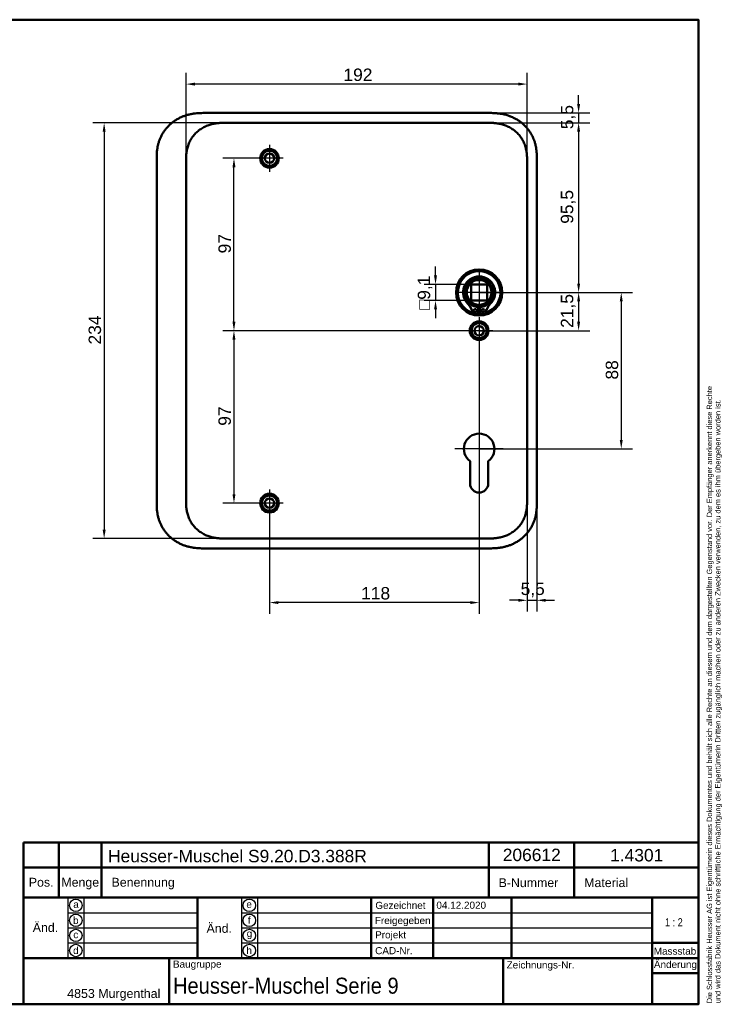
# Model space of a CAD drawing. Header units: millimetres. Extents: x 20 to 833, y 20 to 574.
# Tile 10 of 10: x 438 to 833, y 20 to 574. Entities that reach past the tile are written whole.
import ezdxf
from ezdxf.enums import TextEntityAlignment as Align

# ---------------------------------------------------------------- set-up
doc = ezdxf.new("R2010")
doc.units = ezdxf.units.MM
doc.header["$LTSCALE"] = 2
for name, color, linetype, lineweight in [('Bemaßungen(DIN)', 7, 'Continuous', 25), ('Mittelpunktmarkierung(DIN)', 7, 'Continuous', 25), ('Sichtbare Kanten(DIN)', 7, 'Continuous', 50), ('Skizziergeometrie(DIN)', 7, 'Continuous', 50), ('Skizzierlinie(DIN)', 7, 'Continuous', 25), ('Symbole(DIN)', 7, 'Continuous', 25)]:
    doc.layers.add(name, color=color, linetype=linetype, lineweight=lineweight)
doc.styles.add('Aktuell-DIN', font='arial.ttf')
doc.styles.add('STANDARD-DIN~0', font='arial.ttf')
doc.styles.add('Textstil10', font='arial.ttf')
doc.styles.add('Textstil41', font='arial.ttf', dxfattribs={"width": 0.8})
doc.styles.add('Textstil83', font='arial.ttf', dxfattribs={"width": 0.8})
doc.dimstyles.new('CAD-LAN', dxfattribs={"dimscale": 2, "dimtxt": 3.5, "dimasz": 2.5, "dimexe": 3.175, "dimexo": 0, "dimgap": 0.8, "dimtad": 1, "dimrnd": 1e-08, "dimtxsty": 'STANDARD-DIN~0', "dimcen": 0.09, "dimdle": 10, "dimclrd": 250, "dimclre": 250, "dimclrt": 250, "dimadec": 0, "dimazin": 2, "dimtfac": 1, "dimtmove": 0, "dimatfit": 3, "dimfxl": 1, "dimtolj": 1, "dimtzin": 0, "dimlwd": 25, "dimlwe": 25, "dimarcsym": 0})

# ---------------------------------------------------------------- blocks, each defined once
blk = doc.blocks.new('Ränder Standardrahmen')
at = {"layer": 'Skizziergeometrie(DIN)', "flags": 128}
blk.add_lwpolyline([(10, 10), (10, 287), (410, 287), (410, 10), (10, 10)], dxfattribs=at)
blk = doc.blocks.new('Schriftfelder Heusser')
at = {"layer": 'Skizziergeometrie(DIN)'}
for p, q in [((101, 229.92), (101, 236.92)), ((101, 236.92), (291, 236.92)), ((111, 229.92), (111, 236.92)), ((123, 229.92), (123, 236.92)), ((232, 229.92), (232, 236.92)), ((256, 229.92), (256, 236.92)), ((291, 236.92), (291, 229.92)), ((101, 191.42), (101, 229.92)), ((101, 229.92), (291, 229.92)), ((111, 229.92), (111, 221.42)), ((123, 229.92), (123, 221.42)), ((232, 229.92), (232, 221.42)), ((256, 229.92), (256, 221.42)), ((291, 229.92), (291, 191.42)), ((101, 221.42), (291, 221.42)), ((150, 221.42), (150, 204.42)), ((198.85, 221.42), (198.85, 204.42)), ((216.35, 221.42), (216.35, 204.42)), ((238.35, 221.42), (238.35, 204.42)), ((278, 221.42), (278, 191.42)), ((278, 208.67), (291, 208.67)), ((101, 204.42), (291, 204.42)), ((142, 204.42), (142, 191.42)), ((236, 204.42), (236, 191.42)), ((278, 200.17), (291, 200.17)), ((291, 191.42), (101, 191.42))]:
    blk.add_line(p, q, dxfattribs=at)
at = {"layer": 'Skizzierlinie(DIN)'}
for p, q in [((113.5, 221.42), (113.5, 204.42)), ((118, 221.42), (118, 204.42)), ((162.35, 221.42), (162.35, 204.42)), ((166.85, 221.42), (166.85, 204.42)), ((113.5, 217.17), (150, 217.17)), ((162.35, 217.17), (278, 217.17)), ((113.5, 212.92), (150, 212.92)), ((162.35, 212.92), (278, 212.92)), ((113.5, 208.67), (150, 208.67)), ((162.35, 208.67), (278, 208.67))]:
    blk.add_line(p, q, dxfattribs=at)
for centre in [(115.75, 219.25), (164.6, 219.25), (115.75, 215.04), (164.6, 215.04), (115.75, 210.79), (164.6, 210.79), (115.75, 206.54), (164.6, 206.54)]:
    blk.add_circle(centre, 1.75, dxfattribs=at)
at = {"layer": 'Symbole(DIN)', "color": 7, "insert": (293.33, 191.7), "char_height": 1.5, "width": 182.3003, "attachment_point": 1, "rotation": 90, "line_spacing_factor": 0.944221, "style": 'Aktuell-DIN'}
blk.add_mtext('\\fArial|b0|i0;\\H1.5000;Die Schlossfabrik Heusser AG ist Eigentümerin dieses Dokumentes und behält sich alle Rechte an diesem und dem dargestellten Gegenstand vor. Der Empfänger anerkennt diese Rechte\\Pund wird das Dokument nicht ohne schriftliche Ermächtigung der Eigentümerin Dritten zugänglich machen oder zu anderen Zwecken verwenden, zu dem es ihm übergeben worden ist.\\P ', dxfattribs=at)
at = {"layer": 'Symbole(DIN)', "color": 179, "true_color": 0x262659, "style": 'Aktuell-DIN'}
for s, insert, char_height, attachment_point in [('B-Nummer', (234.74, 225.62), 2.489, 4), ('Material', (265.02, 225.62), 2.489, 5), ('Pos.', (106, 227), 2.489, 2), ('Menge', (117, 227), 2.489, 2), ('Benennung', (125.81, 225.38), 2.489, 4), ('\\fArial|b0|i0;a', (115.81, 219.53), 2, 5), ('\\fArial|b0|i0;e', (164.54, 219.53), 2, 5), ('\\fArial|b0|i0;Gezeichnet', (200.05, 219.23), 2, 4), ('\\fArial|b0|i0;b', (115.75, 215), 2, 5), ('\\fArial|b0|i0;f', (164.55, 215.06), 2, 5), ('\\fArial|b0|i0;Freigegeben', (199.92, 216), 2, 1), ('\\fArial|b0|i0;c', (115.75, 211.01), 2, 5), ('\\fArial|b0|i0;g', (164.63, 211.05), 2, 5), ('\\fArial|b0|i0;Projekt', (200, 211.98), 2, 1), ('\\fArial|b0|i0;d', (115.76, 206.55), 2, 5), ('\\fArial|b0|i0;h', (164.55, 206.57), 2, 5), ('\\fArial|b0|i0;CAD-Nr.', (200, 207.5), 2, 1), ('\\fArial|b0|i0;\\H2.0000;Massstab', (284.39, 206.37), 2, 5), ('\\fArial|b0|i0;\\H2.0000;Baugruppe', (143.1, 203.73), 2, 1), ('\\fArial|b0|i0;Zeichnungs-Nr.', (237, 203.5), 2, 1), ('\\fArial|b0|i0;\\H2.5000;4853 Murgenthal', (113.33, 192.46), 2.5, 7)]:
    blk.add_mtext(s, dxfattribs=dict(at, insert=insert, char_height=char_height, attachment_point=attachment_point))
at = {"layer": 'Symbole(DIN)', "color": 179, "true_color": 0x262659, "attachment_point": 5, "style": 'Aktuell-DIN'}
for s, insert, char_height, width in [('Änd.', (107.21, 213), 2.489, 12.3494), ('Änd.', (156.12, 212.76), 2.489, 12.3494), ('\\fArial|b0|i0;Änderung', (284.51, 202.33), 2, 12.1143)]:
    blk.add_mtext(s, dxfattribs=dict(at, insert=insert, char_height=char_height, width=width))
at = {"layer": 'Symbole(DIN)', "color": 7, "insert": (143.1, 196.62), "char_height": 4.5, "width": 90.18, "attachment_point": 4, "style": 'Aktuell-DIN'}
blk.add_mtext('\\fArial|b0|i0;\\W0.90;\\H4.5000;Heusser-Muschel Serie 9', dxfattribs=at)
at = {"layer": 'Symbole(DIN)', "color": 179, "true_color": 0x262659, "style": 'Textstil10'}
blk.add_attdef('ERSTELLUNGSDATUM_001', (217.23, 218.29), '', height=2, dxfattribs=at)
at = {"layer": 'Symbole(DIN)', "color": 179, "true_color": 0x262659}
for tag, height, style, p in [('AUTOR', 2.49, 'Aktuell-DIN', (240.03, 219.26)), ('KONTROLLDATUM', 2, 'Textstil10', (217.42, 215.04)), ('KONTROLLIERT_VON', 2, 'Textstil10', (239.98, 215.05))]:
    blk.add_attdef(tag, text='', height=height, dxfattribs=dict(at, style=style)).set_placement(p, align=Align.MIDDLE_LEFT)
at = {"layer": 'Symbole(DIN)', "color": 7, "style": 'Textstil83', "width": 0.8}
blk.add_attdef('Anfänglicher_Ansichtsmaßstab_001', (281.57, 213.34), '', height=2.3, dxfattribs=at)
at = {"layer": 'Symbole(DIN)', "color": 179, "true_color": 0x262659, "style": 'Textstil10'}
blk.add_attdef('PROJEKT', text='', height=2, dxfattribs=at).set_placement((217.77, 209.72), align=Align.BOTTOM_LEFT)
at = {"layer": 'Symbole(DIN)', "color": 7, "style": 'Textstil41', "width": 0.8}
blk.add_attdef('STATUS', text='', height=5, dxfattribs=at).set_placement((284.53, 195.86), align=Align.MIDDLE_CENTER)
blk = doc.blocks.new('*D8')
at = {"layer": 'Bemaßungen(DIN)', "color": 250, "linetype": 'Continuous', "lineweight": 25, "true_color": 0x3f3f3f, "transparency": 16777216}
for p, q in [((699.99, 516.02), (758.88, 516.02)), ((752.53, 511.02), (752.53, 425.52)), ((696.53, 420.52), (758.88, 420.52))]:
    blk.add_line(p, q, dxfattribs=at)
at = {"layer": 'Bemaßungen(DIN)', "color": 250, "linetype": 'Continuous', "true_color": 0x3f3f3f, "transparency": 16777216}
for points in [[(751.69, 511.02), (753.36, 511.02), (752.53, 516.02)], [(751.69, 425.52), (753.36, 425.52), (752.53, 420.52)]]:
    blk.add_solid(points, dxfattribs=at)
at = {"layer": 'Defpoints', "color": 0, "linetype": 'Continuous', "transparency": 16777216}
for p in [(699.99, 516.02), (696.53, 420.52), (752.53, 420.52)]:
    blk.add_point(p, dxfattribs=at)
at = {"layer": 'Bemaßungen(DIN)', "color": 250, "linetype": 'Continuous', "lineweight": 25, "true_color": 0x3f3f3f, "transparency": 16777216, "insert": (742.51, 459.16), "char_height": 7, "attachment_point": 1, "rotation": 90, "style": 'STANDARD-DIN~0'}
blk.add_mtext('\\A1;95,5', dxfattribs=at)
blk = doc.blocks.new('*D9')
at = {"layer": 'Bemaßungen(DIN)', "color": 250, "linetype": 'Continuous', "lineweight": 25, "true_color": 0x3f3f3f, "transparency": 16777216}
for p, q in [((696.53, 420.52), (758.88, 420.52)), ((752.53, 415.52), (752.53, 404.02)), ((696.53, 399.02), (758.88, 399.02))]:
    blk.add_line(p, q, dxfattribs=at)
at = {"layer": 'Bemaßungen(DIN)', "color": 250, "linetype": 'Continuous', "true_color": 0x3f3f3f, "transparency": 16777216}
for points in [[(751.69, 415.52), (753.36, 415.52), (752.53, 420.52)], [(751.69, 404.02), (753.36, 404.02), (752.53, 399.02)]]:
    blk.add_solid(points, dxfattribs=at)
at = {"layer": 'Defpoints', "color": 0, "linetype": 'Continuous', "transparency": 16777216}
for p in [(696.53, 420.52), (696.53, 399.02), (752.53, 399.02)]:
    blk.add_point(p, dxfattribs=at)
at = {"layer": 'Bemaßungen(DIN)', "color": 250, "linetype": 'Continuous', "lineweight": 25, "true_color": 0x3f3f3f, "transparency": 16777216, "insert": (742.51, 400.6), "char_height": 7, "attachment_point": 1, "rotation": 90, "style": 'STANDARD-DIN~0'}
blk.add_mtext('\\A1;21,5', dxfattribs=at)
blk = doc.blocks.new('*D10')
at = {"layer": 'Bemaßungen(DIN)', "color": 250, "linetype": 'Continuous', "lineweight": 25, "true_color": 0x3f3f3f, "transparency": 16777216}
for p, q in [((752.53, 526.52), (752.53, 531.52)), ((700.99, 521.52), (758.88, 521.52)), ((752.53, 521.52), (752.53, 516.02)), ((699.99, 516.02), (758.88, 516.02)), ((752.53, 511.02), (752.53, 506.02))]:
    blk.add_line(p, q, dxfattribs=at)
at = {"layer": 'Bemaßungen(DIN)', "color": 250, "linetype": 'Continuous', "true_color": 0x3f3f3f, "transparency": 16777216}
for points in [[(751.69, 526.52), (753.36, 526.52), (752.53, 521.52)], [(751.69, 511.02), (753.36, 511.02), (752.53, 516.02)]]:
    blk.add_solid(points, dxfattribs=at)
at = {"layer": 'Defpoints', "color": 0, "linetype": 'Continuous', "transparency": 16777216}
for p in [(700.99, 521.52), (699.99, 516.02), (752.53, 516.02)]:
    blk.add_point(p, dxfattribs=at)
at = {"layer": 'Bemaßungen(DIN)', "color": 250, "linetype": 'Continuous', "lineweight": 25, "true_color": 0x3f3f3f, "transparency": 16777216, "insert": (742.54, 512.38), "char_height": 7, "attachment_point": 1, "rotation": 90, "style": 'STANDARD-DIN~0'}
blk.add_mtext('\\A1;5,5', dxfattribs=at)
blk = doc.blocks.new('*D11')
at = {"layer": 'Bemaßungen(DIN)', "color": 250, "linetype": 'Continuous', "lineweight": 25, "true_color": 0x3f3f3f, "transparency": 16777216}
for p, q in [((696.53, 420.52), (782.88, 420.52)), ((776.53, 415.52), (776.53, 337.52)), ((696.53, 332.52), (782.88, 332.52))]:
    blk.add_line(p, q, dxfattribs=at)
at = {"layer": 'Bemaßungen(DIN)', "color": 250, "linetype": 'Continuous', "true_color": 0x3f3f3f, "transparency": 16777216}
for points in [[(775.69, 415.52), (777.36, 415.52), (776.53, 420.52)], [(775.69, 337.52), (777.36, 337.52), (776.53, 332.52)]]:
    blk.add_solid(points, dxfattribs=at)
at = {"layer": 'Defpoints', "color": 0, "linetype": 'Continuous', "transparency": 16777216}
for p in [(696.53, 420.52), (696.53, 332.52), (776.53, 332.52)]:
    blk.add_point(p, dxfattribs=at)
at = {"layer": 'Bemaßungen(DIN)', "color": 250, "linetype": 'Continuous', "lineweight": 25, "true_color": 0x3f3f3f, "transparency": 16777216, "insert": (767.78, 371.5), "char_height": 7, "attachment_point": 1, "rotation": 90, "style": 'STANDARD-DIN~0'}
blk.add_mtext('\\A1;88', dxfattribs=at)
blk = doc.blocks.new('*D12')
at = {"layer": 'Bemaßungen(DIN)', "color": 250, "linetype": 'Continuous', "lineweight": 25, "true_color": 0x3f3f3f, "transparency": 16777216}
for p, q in [((578.53, 496.02), (552.18, 496.02)), ((558.53, 404.02), (558.53, 491.02)), ((696.53, 399.02), (552.18, 399.02))]:
    blk.add_line(p, q, dxfattribs=at)
at = {"layer": 'Bemaßungen(DIN)', "color": 250, "linetype": 'Continuous', "true_color": 0x3f3f3f, "transparency": 16777216}
for points in [[(557.69, 491.02), (559.36, 491.02), (558.53, 496.02)], [(557.69, 404.02), (559.36, 404.02), (558.53, 399.02)]]:
    blk.add_solid(points, dxfattribs=at)
at = {"layer": 'Defpoints', "color": 0, "linetype": 'Continuous', "transparency": 16777216}
for p in [(558.53, 496.02), (578.53, 496.02), (696.53, 399.02)]:
    blk.add_point(p, dxfattribs=at)
at = {"layer": 'Bemaßungen(DIN)', "color": 250, "linetype": 'Continuous', "lineweight": 25, "true_color": 0x3f3f3f, "transparency": 16777216, "insert": (549.78, 442.51), "char_height": 7, "attachment_point": 1, "rotation": 90, "style": 'STANDARD-DIN~0'}
blk.add_mtext('\\A1;97', dxfattribs=at)
blk = doc.blocks.new('*D13')
at = {"layer": 'Bemaßungen(DIN)', "color": 250, "linetype": 'Continuous', "lineweight": 25, "true_color": 0x3f3f3f, "transparency": 16777216}
for p, q in [((696.53, 399.02), (552.18, 399.02)), ((558.53, 394.02), (558.53, 307.02)), ((578.53, 302.02), (552.18, 302.02))]:
    blk.add_line(p, q, dxfattribs=at)
at = {"layer": 'Bemaßungen(DIN)', "color": 250, "linetype": 'Continuous', "true_color": 0x3f3f3f, "transparency": 16777216}
for points in [[(557.69, 394.02), (559.36, 394.02), (558.53, 399.02)], [(557.69, 307.02), (559.36, 307.02), (558.53, 302.02)]]:
    blk.add_solid(points, dxfattribs=at)
at = {"layer": 'Defpoints', "color": 0, "linetype": 'Continuous', "transparency": 16777216}
for p in [(696.53, 399.02), (558.53, 302.02), (578.53, 302.02)]:
    blk.add_point(p, dxfattribs=at)
at = {"layer": 'Bemaßungen(DIN)', "color": 250, "linetype": 'Continuous', "lineweight": 25, "true_color": 0x3f3f3f, "transparency": 16777216, "insert": (549.78, 345.51), "char_height": 7, "attachment_point": 1, "rotation": 90, "style": 'STANDARD-DIN~0'}
blk.add_mtext('\\A1;97', dxfattribs=at)
blk = doc.blocks.new('*D14')
at = {"layer": 'Bemaßungen(DIN)', "color": 250, "linetype": 'Continuous', "lineweight": 25, "true_color": 0x3f3f3f, "transparency": 16777216}
for p, q in [((531.53, 492.15), (531.53, 544.11)), ((723.53, 493.74), (723.53, 544.11)), ((718.53, 537.76), (536.53, 537.76))]:
    blk.add_line(p, q, dxfattribs=at)
at = {"layer": 'Bemaßungen(DIN)', "color": 250, "linetype": 'Continuous', "true_color": 0x3f3f3f, "transparency": 16777216}
for points in [[(536.53, 538.6), (536.53, 536.93), (531.53, 537.76)], [(718.53, 538.6), (718.53, 536.93), (723.53, 537.76)]]:
    blk.add_solid(points, dxfattribs=at)
at = {"layer": 'Defpoints', "color": 0, "linetype": 'Continuous', "transparency": 16777216}
for p in [(531.53, 537.76), (723.53, 493.74), (531.53, 492.15)]:
    blk.add_point(p, dxfattribs=at)
at = {"layer": 'Bemaßungen(DIN)', "color": 250, "linetype": 'Continuous', "lineweight": 25, "true_color": 0x3f3f3f, "transparency": 16777216, "insert": (620.16, 546.51), "char_height": 7, "attachment_point": 1, "style": 'STANDARD-DIN~0'}
blk.add_mtext('\\A1;192', dxfattribs=at)
blk = doc.blocks.new('*D15')
at = {"layer": 'Bemaßungen(DIN)', "color": 250, "linetype": 'Continuous', "lineweight": 25, "true_color": 0x3f3f3f, "transparency": 16777216}
for p, q in [((555.07, 516.02), (479.1, 516.02)), ((485.45, 511.02), (485.45, 287.02)), ((555.07, 282.02), (479.1, 282.02))]:
    blk.add_line(p, q, dxfattribs=at)
at = {"layer": 'Bemaßungen(DIN)', "color": 250, "linetype": 'Continuous', "true_color": 0x3f3f3f, "transparency": 16777216}
for points in [[(484.62, 511.02), (486.29, 511.02), (485.45, 516.02)], [(484.62, 287.02), (486.29, 287.02), (485.45, 282.02)]]:
    blk.add_solid(points, dxfattribs=at)
at = {"layer": 'Defpoints', "color": 0, "linetype": 'Continuous', "transparency": 16777216}
for p in [(555.07, 516.02), (485.45, 282.02), (555.07, 282.02)]:
    blk.add_point(p, dxfattribs=at)
at = {"layer": 'Bemaßungen(DIN)', "color": 250, "linetype": 'Continuous', "lineweight": 25, "true_color": 0x3f3f3f, "transparency": 16777216, "insert": (476.7, 391.25), "char_height": 7, "attachment_point": 1, "rotation": 90, "style": 'STANDARD-DIN~0'}
blk.add_mtext('\\A1;234', dxfattribs=at)
blk = doc.blocks.new('*D16')
at = {"layer": 'Bemaßungen(DIN)', "color": 250, "linetype": 'Continuous', "lineweight": 25, "true_color": 0x3f3f3f, "transparency": 16777216}
for p, q in [((696.53, 391.37), (696.53, 239.67)), ((578.53, 294.37), (578.53, 239.67)), ((691.53, 246.02), (583.53, 246.02))]:
    blk.add_line(p, q, dxfattribs=at)
at = {"layer": 'Bemaßungen(DIN)', "color": 250, "linetype": 'Continuous', "true_color": 0x3f3f3f, "transparency": 16777216}
for points in [[(583.53, 246.86), (583.53, 245.19), (578.53, 246.02)], [(691.53, 246.86), (691.53, 245.19), (696.53, 246.02)]]:
    blk.add_solid(points, dxfattribs=at)
at = {"layer": 'Defpoints', "color": 0, "linetype": 'Continuous', "transparency": 16777216}
for p in [(696.53, 391.37), (578.53, 294.37), (578.53, 246.02)]:
    blk.add_point(p, dxfattribs=at)
at = {"layer": 'Bemaßungen(DIN)', "color": 250, "linetype": 'Continuous', "lineweight": 25, "true_color": 0x3f3f3f, "transparency": 16777216, "insert": (630.12, 254.77), "char_height": 7, "attachment_point": 1, "style": 'STANDARD-DIN~0'}
blk.add_mtext('\\A1;118', dxfattribs=at)
blk = doc.blocks.new('*D17')
at = {"layer": 'Bemaßungen(DIN)', "color": 250, "linetype": 'Continuous', "lineweight": 25, "true_color": 0x3f3f3f, "transparency": 16777216}
for p, q in [((723.53, 305.33), (723.53, 240.96)), ((729.03, 303.31), (729.03, 240.96)), ((718.53, 247.31), (713.53, 247.31)), ((723.53, 247.31), (729.03, 247.31)), ((734.03, 247.31), (739.03, 247.31))]:
    blk.add_line(p, q, dxfattribs=at)
at = {"layer": 'Bemaßungen(DIN)', "color": 250, "linetype": 'Continuous', "true_color": 0x3f3f3f, "transparency": 16777216}
for points in [[(718.53, 248.14), (718.53, 246.47), (723.53, 247.31)], [(734.03, 248.14), (734.03, 246.47), (729.03, 247.31)]]:
    blk.add_solid(points, dxfattribs=at)
at = {"layer": 'Defpoints', "color": 0, "linetype": 'Continuous', "transparency": 16777216}
for p in [(723.53, 305.33), (729.03, 303.31), (729.03, 247.31)]:
    blk.add_point(p, dxfattribs=at)
at = {"layer": 'Bemaßungen(DIN)', "color": 250, "linetype": 'Continuous', "lineweight": 25, "true_color": 0x3f3f3f, "transparency": 16777216, "insert": (719.88, 257.29), "char_height": 7, "attachment_point": 1, "style": 'STANDARD-DIN~0'}
blk.add_mtext('\\A1;5,5', dxfattribs=at)
blk = doc.blocks.new('*D25')
at = {"layer": 'Bemaßungen(DIN)', "color": 250, "linetype": 'Continuous', "lineweight": 25, "true_color": 0x3f3f3f, "transparency": 16777216}
for p, q in [((671.98, 430.07), (671.98, 435.07)), ((691.98, 425.07), (665.63, 425.07)), ((671.98, 425.07), (671.98, 415.97)), ((691.98, 415.97), (665.63, 415.97)), ((671.98, 410.97), (671.98, 405.97))]:
    blk.add_line(p, q, dxfattribs=at)
at = {"layer": 'Bemaßungen(DIN)', "color": 250, "linetype": 'Continuous', "true_color": 0x3f3f3f, "transparency": 16777216}
for points in [[(671.14, 430.07), (672.81, 430.07), (671.98, 425.07)], [(671.14, 410.97), (672.81, 410.97), (671.98, 415.97)]]:
    blk.add_solid(points, dxfattribs=at)
at = {"layer": 'Defpoints', "color": 0, "linetype": 'Continuous', "transparency": 16777216}
for p in [(691.98, 425.07), (671.98, 415.97), (691.98, 415.97)]:
    blk.add_point(p, dxfattribs=at)
at = {"layer": 'Bemaßungen(DIN)', "color": 250, "linetype": 'Continuous', "lineweight": 25, "true_color": 0x3f3f3f, "transparency": 16777216, "insert": (661.96, 410.76), "char_height": 7, "attachment_point": 1, "rotation": 90, "style": 'STANDARD-DIN~0'}
blk.add_mtext('\\A1;\\fAIGDT|b0|i0;\\H7.0000;o\\fArial|b0|i0;\\H7.0000;9,1', dxfattribs=at)

msp = doc.modelspace()

# ---------------------------------------------------------------- linework, layer by layer
at = {"layer": 'Mittelpunktmarkierung(DIN)', "linetype": 'Continuous'}
for p, q in [((578.528, 503.674), (578.528, 488.374)), ((586.178, 496.024), (570.878, 496.024)), ((696.528, 432.524), (696.528, 408.524)), ((708.528, 420.524), (684.528, 420.524)), ((696.528, 406.674), (696.528, 391.374)), ((704.178, 399.024), (688.878, 399.024)), ((696.527, 346.123), (696.527, 322.523)), ((710.127, 332.523), (682.927, 332.523)), ((578.528, 309.674), (578.528, 294.374)), ((586.178, 302.024), (570.878, 302.024))]:
    msp.add_line(p, q, dxfattribs=at)
at = {"layer": 'Sichtbare Kanten(DIN)'}
for p, q in [((700.989, 521.524), (542.066, 521.524)), ((555.066, 516.024), (555.066, 516.024)), ((699.989, 516.024), (555.066, 516.024)), ((515.028, 494.739), (515.028, 303.267)), ((729.028, 303.308), (729.028, 494.739)), ((691.978, 415.974), (691.978, 425.074)), ((691.978, 425.074), (701.078, 425.074)), ((701.078, 425.074), (701.078, 415.974)), ((701.078, 415.974), (691.978, 415.974)), ((695.911, 412.265), (695.911, 408.565)), ((697.144, 408.565), (697.144, 412.265)), ((695.911, 408.565), (692.887, 408.565)), ((700.168, 408.565), (697.144, 408.565)), ((691.428, 313.024), (691.428, 325.599)), ((701.628, 325.599), (701.628, 313.024)), ((555.066, 282.024), (555.066, 282.024)), ((699.989, 282.024), (555.066, 282.024)), ((699.989, 282.024), (699.989, 282.024)), ((542.066, 276.524), (700.989, 276.524))]:
    msp.add_line(p, q, dxfattribs=at)
for centre, radius in [((578.528, 496.024), 5.25), ((578.528, 496.024), 4.25), ((578.528, 496.024), 2.65), ((696.528, 420.524), 13), ((696.528, 420.524), 12.5), ((696.528, 420.524), 8), ((696.528, 420.524), 7), ((694.296, 410.415), 0.85), ((698.759, 410.415), 0.85), ((696.528, 399.024), 5.25), ((696.528, 399.024), 4.25), ((696.528, 399.024), 2.65), ((578.528, 302.024), 5.25), ((578.528, 302.024), 4.25), ((578.528, 302.024), 2.65)]:
    msp.add_circle(centre, radius, dxfattribs=at)
for centre, radius, start, end in [((696.528, 420.524), 12, 288.17213, 251.82787), ((696.528, 420.524), 9.017, 314.1409, 225.8591), ((684.205, 407.825), 8.678, 4.96705, 45.8591), ((696.528, 419.79), 7.55, 215.6871, 265.31499), ((696.528, 420.524), 8.2, 243.63056, 296.36944), ((696.528, 420.524), 9, 266.0711, 273.9289), ((696.528, 419.79), 7.55, 274.68501, 324.3129), ((708.85, 407.825), 8.678, 134.1409, 175.03295), ((696.528, 420.524), 12, 265.21102, 274.78898), ((696.527, 332.523), 8.6, 306.37412, 233.63044), ((696.528, 313.024), 5.1, 180, 0)]:
    msp.add_arc(centre, radius, start, end, dxfattribs=at)
for points, knots in [([(542.066, 521.524), (541.481, 521.521), (540.302, 521.508), (538.813, 521.444), (537.315, 521.329), (536.112, 521.191), (534.608, 520.949), (533.407, 520.697), (531.918, 520.302), (530.738, 519.921), (529.287, 519.36), (528.15, 518.844), (526.765, 518.116), (525.69, 517.467), (524.398, 516.578), (523.408, 515.805), (522.234, 514.769), (521.349, 513.886), (520.317, 512.722), (519.553, 511.745), (518.681, 510.475), (518.052, 509.424), (517.354, 508.073), (516.866, 506.968), (516.346, 505.563), (516, 504.424), (515.651, 502.991), (515.437, 501.838), (515.242, 500.399), (515.138, 499.251), (515.061, 497.825), (515.028, 496.41), (515.027, 495.293), (515.028, 494.739)], [-0.99998994, -0.99998994, -0.99998994, -0.99998994, -0.9592928, -0.91859565, -0.89824708, -0.85754993, -0.83720136, -0.79650421, -0.77615564, -0.73545849, -0.71510992, -0.67441277, -0.6540642, -0.61336705, -0.59301848, -0.55232133, -0.53197276, -0.49127561, -0.47092704, -0.43022989, -0.40988132, -0.36918417, -0.3488356, -0.30813845, -0.28778988, -0.24709273, -0.22674416, -0.18604701, -0.16569844, -0.12500129, -0.10465272, -0.06395557, -0.02325842, -0.02325842, -0.02325842, -0.02325842]), ([(729.028, 494.739), (729.028, 495.038), (729.027, 495.637), (729.022, 496.39), (729.009, 497.147), (728.992, 497.755), (728.958, 498.518), (728.92, 499.129), (728.844, 500.048), (728.743, 500.968), (728.555, 502.193), (728.372, 503.107), (728.155, 504.014), (727.992, 504.615), (727.765, 505.36), (727.565, 505.952), (727.292, 506.682), (727.055, 507.26), (726.673, 508.115), (726.255, 508.953), (725.561, 510.176), (724.877, 511.221), (723.943, 512.47), (723.134, 513.421), (722.054, 514.545), (721.136, 515.39), (719.929, 516.373), (718.917, 517.101), (717.603, 517.934), (716.513, 518.538), (715.252, 519.143), (714.393, 519.506), (713.522, 519.836), (712.935, 520.04), (712.047, 520.321), (711.151, 520.569), (709.944, 520.847), (709.033, 521.017), (708.118, 521.158), (707.508, 521.238), (706.745, 521.321), (706.134, 521.376), (705.371, 521.43), (704.761, 521.462), (703.849, 521.498), (702.637, 521.523), (701.586, 521.524), (700.989, 521.524)], [-0.99999789, -0.99999789, -0.99999789, -0.99999789, -0.9791648, -0.9583317, -0.94791516, -0.92708206, -0.91666552, -0.89583243, -0.88541588, -0.85416624, -0.83333315, -0.80208351, -0.79166696, -0.77083387, -0.76041733, -0.73958423, -0.72916769, -0.70833459, -0.69791805, -0.66666841, -0.64583532, -0.60416913, -0.58333604, -0.54166985, -0.52083676, -0.47917058, -0.45833749, -0.4166713, -0.39583821, -0.35417202, -0.33333893, -0.30208929, -0.29167275, -0.27083965, -0.26042311, -0.22917347, -0.20834038, -0.17709074, -0.16667419, -0.1458411, -0.13542455, -0.11459146, -0.10417491, -0.08334182, -0.07292528, -0.04167564, -0.00000945, -0.00000945, -0.00000945, -0.00000945]), ([(531.528, 493.739), (531.528, 494.367), (531.528, 495.015), (531.54, 495.664), (531.554, 496.387), (531.583, 497.111), (531.638, 497.826), (531.698, 498.604), (531.789, 499.372), (531.92, 500.134), (532.056, 500.927), (532.235, 501.713), (532.469, 502.503), (532.705, 503.297), (532.995, 504.085), (533.34, 504.85), (533.687, 505.619), (534.09, 506.367), (534.546, 507.085), (535, 507.8), (535.507, 508.485), (536.063, 509.133), (536.614, 509.775), (537.215, 510.384), (537.852, 510.944), (538.489, 511.504), (539.159, 512.016), (539.859, 512.481), (540.555, 512.942), (541.28, 513.357), (542.033, 513.726), (542.769, 514.087), (543.532, 514.403), (544.315, 514.674), (545.07, 514.936), (545.845, 515.155), (546.629, 515.333), (547.377, 515.503), (548.134, 515.635), (548.897, 515.735), (549.621, 515.83), (550.351, 515.896), (551.082, 515.94), (551.772, 515.982), (552.465, 516.003), (553.151, 516.014), (553.797, 516.023), (554.438, 516.024), (555.066, 516.024)], [0, 0, 0, 0, 0.20048, 0.20048, 0.20048, 0.4237428, 0.4237428, 0.4237428, 0.6666848, 0.6666848, 0.6666848, 0.9193992, 0.9193992, 0.9193992, 1.173002, 1.173002, 1.173002, 1.4278722, 1.4278722, 1.4278722, 1.6819311, 1.6819311, 1.6819311, 1.933378, 1.933378, 1.933378, 2.1848149, 2.1848149, 2.1848149, 2.4343919, 2.4343919, 2.4343919, 2.6782792, 2.6782792, 2.6782792, 2.9134601, 2.9134601, 2.9134601, 3.1379646, 3.1379646, 3.1379646, 3.3508174, 3.3508174, 3.3508174, 3.5518222, 3.5518222, 3.5518222, 3.7413044, 3.7413044, 3.7413044, 3.7413044]), ([(699.989, 516.024), (700.617, 516.024), (701.258, 516.023), (701.905, 516.014), (702.591, 516.003), (703.283, 515.982), (703.974, 515.94), (704.705, 515.896), (705.434, 515.83), (706.158, 515.735), (706.922, 515.635), (707.678, 515.503), (708.427, 515.333), (709.211, 515.155), (709.985, 514.936), (710.74, 514.674), (711.523, 514.403), (712.286, 514.087), (713.022, 513.726), (713.775, 513.357), (714.501, 512.942), (715.196, 512.481), (715.897, 512.016), (716.567, 511.504), (717.203, 510.944), (717.84, 510.384), (718.441, 509.775), (718.992, 509.133), (719.548, 508.485), (720.055, 507.8), (720.509, 507.085), (720.965, 506.367), (721.368, 505.619), (721.715, 504.85), (722.06, 504.084), (722.35, 503.297), (722.586, 502.503), (722.821, 501.713), (722.999, 500.927), (723.135, 500.134), (723.266, 499.372), (723.357, 498.604), (723.417, 497.826), (723.472, 497.111), (723.501, 496.387), (723.515, 495.664), (723.528, 495.015), (723.528, 494.367), (723.528, 493.739)], [0, 0, 0, 0, 0.1894834, 0.1894834, 0.1894834, 0.3904881, 0.3904881, 0.3904881, 0.6033414, 0.6033414, 0.6033414, 0.8278466, 0.8278466, 0.8278466, 1.0630283, 1.0630283, 1.0630283, 1.3069161, 1.3069161, 1.3069161, 1.5564929, 1.5564929, 1.5564929, 1.8079285, 1.8079285, 1.8079285, 2.0593731, 2.0593731, 2.0593731, 2.3134297, 2.3134297, 2.3134297, 2.5682979, 2.5682979, 2.5682979, 2.8218991, 2.8218991, 2.8218991, 3.0746122, 3.0746122, 3.0746122, 3.3175525, 3.3175525, 3.3175525, 3.5408138, 3.5408138, 3.5408138, 3.7412926, 3.7412926, 3.7412926, 3.7412926]), ([(515.028, 303.225), (515.027, 302.698), (515.029, 301.609), (515.061, 300.222), (515.138, 298.796), (515.242, 297.648), (515.437, 296.209), (515.651, 295.057), (516, 293.623), (516.346, 292.484), (516.866, 291.079), (517.354, 289.974), (518.052, 288.623), (518.681, 287.572), (519.553, 286.302), (520.317, 285.325), (521.349, 284.161), (522.234, 283.278), (523.408, 282.242), (524.398, 281.469), (525.69, 280.58), (526.765, 279.931), (528.15, 279.203), (529.287, 278.687), (530.738, 278.126), (531.918, 277.745), (533.407, 277.35), (534.608, 277.098), (536.112, 276.856), (537.315, 276.718), (538.813, 276.603), (540.302, 276.539), (541.481, 276.526), (542.066, 276.524)], [-0.97472618, -0.97472618, -0.97472618, -0.97472618, -0.93604739, -0.89534998, -0.87500127, -0.83430386, -0.81395515, -0.77325774, -0.75290903, -0.71221162, -0.69186291, -0.6511655, -0.6308168, -0.59011938, -0.56977068, -0.52907326, -0.50872456, -0.46802714, -0.44767844, -0.40698102, -0.38663232, -0.3459349, -0.3255862, -0.28488878, -0.26454008, -0.22384266, -0.20349396, -0.16279654, -0.14244784, -0.10175042, -0.08140172, -0.0407043, -0.00000689, -0.00000689, -0.00000689, -0.00000689]), ([(555.066, 282.024), (554.438, 282.024), (553.797, 282.024), (553.15, 282.034), (552.464, 282.044), (551.772, 282.065), (551.082, 282.107), (550.35, 282.151), (549.621, 282.217), (548.897, 282.312), (548.134, 282.412), (547.377, 282.545), (546.629, 282.714), (545.845, 282.892), (545.07, 283.111), (544.315, 283.373), (543.532, 283.644), (542.769, 283.96), (542.033, 284.321), (541.28, 284.69), (540.554, 285.105), (539.859, 285.566), (539.159, 286.031), (538.489, 286.543), (537.852, 287.103), (537.215, 287.664), (536.614, 288.272), (536.063, 288.914), (535.507, 289.562), (535, 290.247), (534.546, 290.963), (534.09, 291.68), (533.687, 292.428), (533.34, 293.197), (532.995, 293.963), (532.705, 294.75), (532.469, 295.544), (532.235, 296.334), (532.056, 297.12), (531.92, 297.913), (531.789, 298.675), (531.698, 299.443), (531.638, 300.221), (531.583, 300.936), (531.554, 301.66), (531.54, 302.383), (531.528, 303.032), (531.528, 303.68), (531.528, 304.308)], [0, 0, 0, 0, 0.1894861, 0.1894861, 0.1894861, 0.3904941, 0.3904941, 0.3904941, 0.6033491, 0.6033491, 0.6033491, 0.8278544, 0.8278544, 0.8278544, 1.0630348, 1.0630348, 1.0630348, 1.3069205, 1.3069205, 1.3069205, 1.5564953, 1.5564953, 1.5564953, 1.8079303, 1.8079303, 1.8079303, 2.0593759, 2.0593759, 2.0593759, 2.3134335, 2.3134335, 2.3134335, 2.5683022, 2.5683022, 2.5683022, 2.8219033, 2.8219033, 2.8219033, 3.0746163, 3.0746163, 3.0746163, 3.3175565, 3.3175565, 3.3175565, 3.5408165, 3.5408165, 3.5408165, 3.7412931, 3.7412931, 3.7412931, 3.7412931]), ([(723.528, 304.308), (723.528, 303.68), (723.528, 303.032), (723.515, 302.383), (723.501, 301.66), (723.472, 300.936), (723.417, 300.221), (723.357, 299.443), (723.266, 298.675), (723.135, 297.913), (722.999, 297.12), (722.821, 296.334), (722.586, 295.544), (722.35, 294.75), (722.06, 293.963), (721.715, 293.197), (721.368, 292.428), (720.965, 291.68), (720.509, 290.962), (720.055, 290.247), (719.548, 289.562), (718.992, 288.914), (718.441, 288.272), (717.84, 287.663), (717.203, 287.103), (716.567, 286.543), (715.897, 286.031), (715.196, 285.566), (714.501, 285.105), (713.775, 284.69), (713.022, 284.321), (712.286, 283.96), (711.523, 283.644), (710.74, 283.373), (709.985, 283.111), (709.211, 282.892), (708.427, 282.714), (707.678, 282.545), (706.921, 282.412), (706.158, 282.312), (705.434, 282.217), (704.705, 282.151), (703.973, 282.107), (703.283, 282.065), (702.591, 282.044), (701.905, 282.034), (701.258, 282.024), (700.617, 282.024), (699.989, 282.024)], [0, 0, 0, 0, 0.2004784, 0.2004784, 0.2004784, 0.4237411, 0.4237411, 0.4237411, 0.6666843, 0.6666843, 0.6666843, 0.9194001, 0.9194001, 0.9194001, 1.1730034, 1.1730034, 1.1730034, 1.4278738, 1.4278738, 1.4278738, 1.6819326, 1.6819326, 1.6819326, 1.9333793, 1.9333793, 1.9333793, 2.1848165, 2.1848165, 2.1848165, 2.4343943, 2.4343943, 2.4343943, 2.6782826, 2.6782826, 2.6782826, 2.9134642, 2.9134642, 2.9134642, 3.137969, 3.137969, 3.137969, 3.3508216, 3.3508216, 3.3508216, 3.5518257, 3.5518257, 3.5518257, 3.7413067, 3.7413067, 3.7413067, 3.7413067]), ([(700.989, 276.524), (701.586, 276.523), (702.637, 276.524), (703.849, 276.549), (704.761, 276.585), (705.371, 276.617), (706.134, 276.671), (706.745, 276.726), (707.508, 276.809), (708.118, 276.889), (709.033, 277.03), (709.945, 277.2), (711.302, 277.513), (712.495, 277.854), (713.962, 278.363), (715.112, 278.837), (716.513, 279.51), (717.603, 280.113), (718.918, 280.946), (719.929, 281.674), (721.136, 282.657), (722.054, 283.502), (723.134, 284.625), (723.943, 285.577), (724.877, 286.826), (725.561, 287.871), (726.332, 289.229), (726.878, 290.354), (727.469, 291.798), (727.87, 292.981), (728.277, 294.484), (728.531, 295.701), (728.743, 297.079), (728.844, 297.999), (728.92, 298.917), (728.958, 299.529), (728.992, 300.292), (729.009, 300.901), (729.022, 301.657), (729.027, 302.411), (729.028, 303.009), (729.028, 303.308)], [-0.99999787, -0.99999787, -0.99999787, -0.99999787, -0.95833168, -0.92708204, -0.9166655, -0.89583241, -0.88541586, -0.86458277, -0.85416622, -0.83333313, -0.82291658, -0.79166695, -0.77083385, -0.72916767, -0.70833458, -0.66666839, -0.6458353, -0.60416912, -0.58333603, -0.54166984, -0.52083675, -0.47917057, -0.45833747, -0.41667129, -0.3958382, -0.35417201, -0.33333892, -0.29167274, -0.27083965, -0.22917346, -0.20834037, -0.16667419, -0.14584109, -0.11459146, -0.10417491, -0.08334182, -0.07292527, -0.05209218, -0.04167563, -0.02084254, -0.00000945, -0.00000945, -0.00000945, -0.00000945])]:
    msp.add_open_spline(points, degree=3, knots=knots, dxfattribs=at)
for points in [[(531.528, 304.308), (531.528, 399.024), (531.528, 493.739)], [(723.528, 493.739), (723.528, 399.024), (723.528, 304.308)]]:
    msp.add_open_spline(points, degree=2, dxfattribs=at)

# ---------------------------------------------------------------- block references
at = {"xscale": 2, "yscale": 2, "zscale": 2}
msp.add_blockref('Ränder Standardrahmen', (0, 0), dxfattribs=at)
msp.add_blockref('Schriftfelder Heusser', (238, -362.833), dxfattribs=at).add_auto_attribs({'ERSTELLUNGSDATUM_001': '04.12.2020', 'Anfänglicher_Ansichtsmaßstab_001': '1 : 2'})

# ---------------------------------------------------------------- texts
at = {"layer": 'Symbole(DIN)', "color": 7, "char_height": 7, "attachment_point": 1, "style": 'Aktuell-DIN'}
for s, insert, width in [('{\\fArial|b0|i0;\\H7.0000;Heusser-Muschel S9.20.D3.388R}', (487.659, 106.906), 145.65549), ('{\\fArial|b0|i0;\\H7.0000;206612}', (709.83, 107.58), 32.62043), ('{\\fArial|b0|i0;\\H7.0000;1.4301}', (770.274, 107.401), 29.89939)]:
    msp.add_mtext(s, dxfattribs=dict(at, insert=insert, width=width))

# ---------------------------------------------------------------- dimensions: what is measured, and where the dimension line sits
at = {"layer": 'Bemaßungen(DIN)', "color": 250, "linetype": 'Continuous', "lineweight": 25, "true_color": 0x3f3f3f}
for base, p1, p2, angle, override, picture, middle in [((531.528, 537.762), (723.528, 493.739), (531.528, 492.151), 180, {"dimgap": 0.8, "dimdec": 2, "dimtol": 0, "dimlim": 0, "dimtp": 0, "dimtm": 0, "dimtdec": 2, "dimtofl": 0, "dimatfit": 1}, '*D14', (627.528, 537.762)), ((752.528, 516.024), (700.989, 521.524), (699.989, 516.024), 90, {"dimgap": 0.8, "dimdec": 2, "dimtol": 0, "dimlim": 0, "dimtp": 0, "dimtm": 0, "dimtdec": 2, "dimtofl": 1, "dimatfit": 1}, '*D10', (752.528, 518.774)), ((485.452, 282.024), (555.066, 516.024), (555.066, 282.024), 90, {"dimgap": 0.8, "dimdec": 2, "dimtol": 0, "dimlim": 0, "dimtp": 0, "dimtm": 0, "dimtdec": 2, "dimtofl": 0, "dimatfit": 1}, '*D15', (485.452, 399.024)), ((752.528, 420.524), (699.989, 516.024), (696.528, 420.524), 90, {"dimgap": 0.8, "dimdec": 2, "dimtol": 0, "dimlim": 0, "dimtp": 0, "dimtm": 0, "dimtdec": 2, "dimtofl": 0, "dimatfit": 1}, '*D8', (752.528, 468.274)), ((558.528, 496.024), (696.528, 399.024), (578.528, 496.024), 90, {"dimgap": 0.8, "dimdec": 2, "dimtol": 0, "dimlim": 0, "dimtp": 0, "dimtm": 0, "dimtdec": 2, "dimtofl": 0, "dimatfit": 1}, '*D12', (558.528, 447.524)), ((776.527, 332.523), (696.528, 420.524), (696.527, 332.523), 90, {"dimgap": 0.8, "dimdec": 2, "dimtol": 0, "dimlim": 0, "dimtp": 0, "dimtm": 0, "dimtdec": 2, "dimtofl": 0, "dimatfit": 1}, '*D11', (776.527, 376.523)), ((752.528, 399.024), (696.528, 420.524), (696.528, 399.024), 90, {"dimgap": 0.8, "dimdec": 2, "dimtol": 0, "dimlim": 0, "dimtp": 0, "dimtm": 0, "dimtdec": 2, "dimtofl": 0, "dimatfit": 1}, '*D9', (752.528, 409.774)), ((558.528, 302.024), (696.528, 399.024), (578.528, 302.024), 90, {"dimgap": 0.8, "dimdec": 2, "dimtol": 0, "dimlim": 0, "dimtp": 0, "dimtm": 0, "dimtdec": 2, "dimtofl": 0, "dimatfit": 1}, '*D13', (558.528, 350.524)), ((578.528, 246.024), (696.528, 391.374), (578.528, 294.374), 180, {"dimgap": 0.8, "dimdec": 2, "dimtol": 0, "dimlim": 0, "dimtp": 0, "dimtm": 0, "dimtdec": 2, "dimtofl": 0, "dimatfit": 1}, '*D16', (637.528, 246.024)), ((729.028, 247.308), (723.528, 305.327), (729.028, 303.308), 180, {"dimgap": 0.8, "dimdec": 2, "dimtol": 0, "dimlim": 0, "dimtp": 0, "dimtm": 0, "dimtdec": 2, "dimtofl": 1, "dimatfit": 1}, '*D17', (726.278, 247.308))]:
    dim = msp.add_linear_dim(base=base, p1=p1, p2=p2, angle=angle, dimstyle='CAD-LAN', override=override, dxfattribs=at)
    dim.commit()
    dim.dimension.update_dxf_attribs({"geometry": picture, "text_midpoint": middle, "dimtype": 160})
dim = msp.add_linear_dim(base=(671.978, 415.974), p1=(691.978, 425.074), p2=(691.978, 415.974), angle=270, text='\\fAIGDT|b0|i0;\\H7.0000;o\\fArial|b0|i0;\\H7.0000;<>', dimstyle='CAD-LAN', override={"dimgap": 0.8, "dimdec": 2, "dimtol": 0, "dimlim": 0, "dimtp": 0, "dimtm": 0, "dimtdec": 2, "dimtofl": 1, "dimatfit": 1}, dxfattribs=at)
dim.commit()
dim.dimension.update_dxf_attribs({"geometry": '*D25', "text_midpoint": (671.978, 420.524), "dimtype": 160})

doc.saveas('drawing.dxf')
